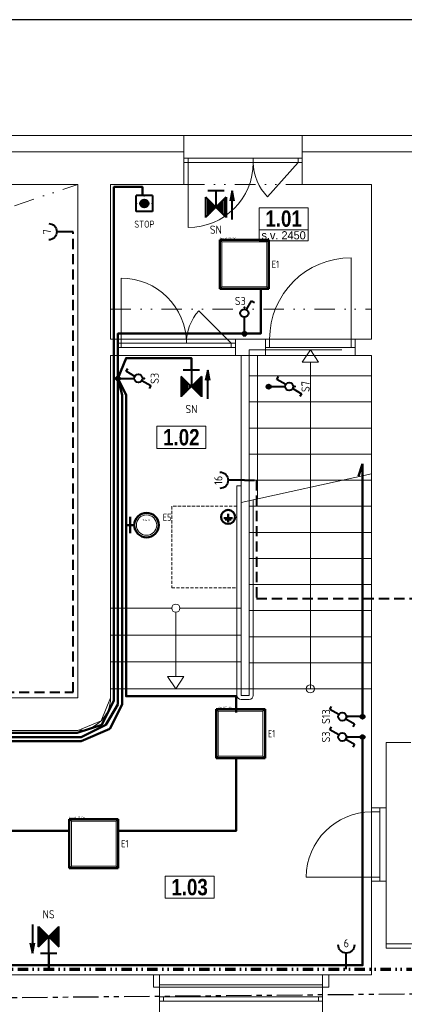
# Model space of a CAD drawing. Header units: millimetres. Extents: x 15895 to 58613, y -11754 to 79916.
# Tile 13 of 21: x 30745 to 35461, y 35971 to 48051. Entities that reach past the tile are written whole.
import ezdxf
from ezdxf.enums import TextEntityAlignment as Align

# ---------------------------------------------------------------- set-up
doc = ezdxf.new("R2010")
doc.units = ezdxf.units.MM
for name, pattern in [('DASHED2', [0.375, 0.25, -0.125]), ('DGN STYLE 4', [1.514702, 0.756878, -0.378439, 0.000946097, -0.378439]), ('DIVIDE', [1.25, 0.5, -0.25, 0, -0.25, 0, -0.25]), ('DĚLICÍ2', [15.875, 6.35, -3.175, 0, -3.175, 0, -3.175]), ('SDRUŽENÁ2', [1.25, 0.625, -0.125, 0.125, -0.125, 0.125, -0.125]), ('ČÁRKOVANÁ', [19.05, 12.7, -6.35])]:
    doc.linetypes.add(name, pattern=pattern)
doc.layers.get('0').update_dxf_attribs({"linetype": 'CONTINUOUS'})
doc.layers.get('DEFPOINTS').update_dxf_attribs({"linetype": 'CONTINUOUS'})
for name, color, linetype, lineweight in [('1-BLESKOZVOD', 1, 'CONTINUOUS', 50), ('1-ENN - SILN. ŽLABY', 165, 'CONTINUOUS', 70), ('1-ENN-SVETLÁ', 4, 'CONTINUOUS', 40), ('1-ENN-ZÁSUVKY', 1, 'CONTINUOUS', 40), ('1-ENNsvietidlá', 7, 'CONTINUOUS', 50), ('2DE_TXTMARK', 41, 'CONTINUOUS', 18), ('CP_DETAL', 33, 'CONTINUOUS', 18), ('EL1', 7, 'CONTINUOUS', 30), ('EL2', 7, 'CONTINUOUS', 40), ('EL3', 4, 'CONTINUOUS', 40), ('ELEKTRO NN', 1, 'CONTINUOUS', 40), ('HLAVNÉ POSPÁJANIE - TRASY', 30, 'DGN STYLE 4', 30), ('tenka', 7, 'CONTINUOUS', 0), ('ZÁSUVKY', 4, 'CONTINUOUS', 35)]:
    doc.layers.add(name, color=color, linetype=linetype, lineweight=lineweight)
doc.layers.add('2DE_TXTLUM', color=7, linetype='CONTINUOUS')
doc.styles.add('1-50_ce_2mm_100', font='GOTHIC.TTF', dxfattribs={"height": 100})
doc.styles.add('CP_ATTR', font='isocp.shx')
doc.styles.get("Standard").update_dxf_attribs({"font": 'isocp.shx'})

# ---------------------------------------------------------------- blocks, each defined once
blk = doc.blocks.new('*T375')
at = {"layer": 'DEFPOINTS', "color": 8, "lineweight": 0}
for p, q in [((0, 0), (600, 0)), ((0, 0), (0, -271)), ((600, 0), (600, -271)), ((0, -271), (600, -271))]:
    blk.add_line(p, q, dxfattribs=at)
at = {"layer": 'tenka', "color": 0, "insert": (300, -135), "char_height": 200, "width": 596, "attachment_point": 5, "style": '1-50_ce_2mm_100'}
blk.add_mtext('{\\fTechnicLite|b1|i0|c2|p2;\\C256;1.01}', dxfattribs=at)
blk = doc.blocks.new('*T376')
at = {"layer": 'DEFPOINTS', "color": 8, "lineweight": 0}
for p, q in [((0, 0), (600, 0)), ((0, 0), (0, -271)), ((600, 0), (600, -271)), ((0, -271), (600, -271))]:
    blk.add_line(p, q, dxfattribs=at)
at = {"layer": 'tenka', "color": 0, "insert": (300, -135), "char_height": 200, "width": 596, "attachment_point": 5, "style": '1-50_ce_2mm_100'}
blk.add_mtext('{\\fTechnicLite|b1|i0|c2|p2;\\C256;1.02}', dxfattribs=at)
blk = doc.blocks.new('*T377')
at = {"layer": 'DEFPOINTS', "color": 8, "lineweight": 0}
for p, q in [((0, 0), (600, 0)), ((0, 0), (0, -271)), ((600, 0), (600, -271)), ((0, -271), (600, -271))]:
    blk.add_line(p, q, dxfattribs=at)
at = {"layer": 'tenka', "color": 0, "insert": (300, -135), "char_height": 200, "width": 596, "attachment_point": 5, "style": '1-50_ce_2mm_100'}
blk.add_mtext('{\\fTechnicLite|b1|i0|c2|p2;\\C256;1.03}', dxfattribs=at)
blk = doc.blocks.new('*T418')
at = {"layer": 'DEFPOINTS', "color": 8, "lineweight": 0}
for p, q in [((0, 0), (0, 137)), ((0, 137), (600, 137)), ((600, 0), (600, 137)), ((0, 0), (600, 0))]:
    blk.add_line(p, q, dxfattribs=at)
at = {"layer": 'tenka', "color": 0, "insert": (300, 69), "char_height": 100, "width": 596, "attachment_point": 5, "style": '1-50_ce_2mm_100'}
blk.add_mtext('s.v. 2450', dxfattribs=at)
blk = doc.blocks.new('LED panel 600x600')
for p, q in [((0, 600), (0, 0)), ((600, 600), (0, 600)), ((600, 0), (600, 600)), ((0, 0), (600, 0))]:
    blk.add_line(p, q)
at = {"layer": 'CP_DETAL'}
for p, q in [((25, 575), (0, 600)), ((25, 575), (25, 25)), ((575, 575), (25, 575)), ((575, 575), (600, 600)), ((575, 575), (575, 25)), ((25, 25), (0, 0)), ((25, 25), (575, 25)), ((575, 25), (600, 0))]:
    blk.add_line(p, q, dxfattribs=at)
at = {"linetype": 'ByBlock', "style": 'CP_ATTR', "flags": 9}
for tag in ['TEXT_10', 'TEXT_09', 'TEXT_08', 'TEXT_07', 'TEXT_06', 'TEXT_05', 'TEXT_04', 'TEXT_03', 'TEXT_02', 'TEXT_01', 'SHAPE', 'LAMPTYPE', 'COLOR_LIGHT', 'IP', 'COLOR_TEMP', 'LIGHT_EFFICACY', 'FLUX', 'OTHER', 'WEIGHT', 'VOLTAGE', 'POWER', 'CHARACTER', 'ORDER-NO', 'PRODUCT-TYPE', 'ARTICLE', 'PRODUCER', 'NRLAMPS', 'GROUP', 'NAME']:
    blk.add_attdef(tag, text='', height=0.000000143, dxfattribs=at).set_placement((300, 300), align=Align.MIDDLE_LEFT)
at = {"layer": '2DE_TXTLUM', "style": 'CP_ATTR', "width": 0.8, "flags": 8}
blk.add_attdef('NUMBER', text='', height=90, dxfattribs=at).set_placement((636, 300), align=Align.MIDDLE_LEFT)
at = {"layer": '2DE_TXTMARK', "linetype": 'ByBlock', "style": 'CP_ATTR', "width": 0.8, "flags": 8}
blk.add_attdef('MARK1', text='', height=20, dxfattribs=at).set_placement((0, 620), align=Align.MIDDLE_LEFT)
blk = doc.blocks.new('cpel_2590b_fhmd44h')
blk.add_arc((0, -2.5), 2.5, 0, 180)
at = {"linetype": 'ByBlock', "style": 'CP_ATTR', "flags": 9}
for tag in ['NAME', 'GROUP', 'NUMBER', 'PRODUCER', 'ARTICLE', 'PRODUCT-TYPE', 'ORDER-NO', 'CHARACTER', 'POWER', 'VOLTAGE', 'WEIGHT', 'OTHER']:
    blk.add_attdef(tag, text='', height=0.000625, dxfattribs=at).set_placement((-2.5, -2.5), align=Align.MIDDLE_LEFT)
blk = doc.blocks.new('CPEL_socket_02x_fhmd44h')
blk.add_line((0, 0), (0, -0.4))
at = {"xscale": 0.08, "yscale": 0.08, "zscale": 0.08}
blk.add_blockref('cpel_2590b_fhmd44h', (0, -0.4), dxfattribs=at)
at = {"linetype": 'ByBlock', "style": 'CP_ATTR', "flags": 9}
for tag, p in [('ORDER-NO', (-0.176, -0.301)), ('CHARACTER', (-0.176, -0.3)), ('NAME', (-0.176, -0.3)), ('GROUP', (-0.175, -0.301)), ('NUMBER', (-0.176, -0.301)), ('PRODUCER', (-0.175, -0.3)), ('ARTICLE', (-0.175, -0.3)), ('PRODUCT-TYPE', (-0.176, -0.301)), ('POWER', (-0.175, -0.301)), ('VOLTAGE', (-0.175, -0.301)), ('WEIGHT', (-0.175, -0.3)), ('OTHER', (-0.175, -0.3)), ('FUNCTION', (-0.175, -0.301)), ('LINK', (-0.176, -0.301))]:
    blk.add_attdef(tag, text='', height=0.000625, dxfattribs=at).set_placement(p, align=Align.MIDDLE_LEFT)
at = {"style": 'CP_ATTR', "flags": 12}
for tag, p in [('m', (0.34, -0.3)), ('n', (0, -0.64))]:
    blk.add_attdef(tag, text='', height=0.2, dxfattribs=at).set_placement(p, align=Align.MIDDLE_CENTER)
blk = doc.blocks.new('ELJV8')
at = {"layer": 'EL2'}
for p, q in [((-1, 0), (1, 0)), ((-0.912758, 0.4085), (0.912758, 0.4085)), ((-0.588496, 0.8085), (0.588496, 0.8085)), ((-0.920178, -0.3915), (0.920178, -0.3915)), ((-0.613458, -0.7915), (0.611169, -0.7915))]:
    blk.add_line(p, q, dxfattribs=at)
at = {"layer": 'EL2', "linetype": 'Continuous'}
blk.add_circle((0, 0), 1, dxfattribs=at)
at = {"layer": 'EL1', "linetype": 'Continuous', "flags": 1}
blk.add_attdef('KRABICE', (-0.013458, 0.0085), '', height=2, dxfattribs=at)
at = {"layer": 'EL1', "flags": 8}
blk.add_attdef('DRUH', (1.686542, -0.7915), '', height=1.7, dxfattribs=at)
blk = doc.blocks.new('spínač 6')
at = {"linetype": 'Continuous'}
blk.add_point((0, 2.4), dxfattribs=at)
blk.add_point((0, 2.4), dxfattribs=at)
blk.add_point((0, 2.4), dxfattribs=at)
at = {"layer": 'EL2', "linetype": 'Continuous'}
for p, q in [((0.5, 1.87), (1.75, 4.03)), ((1.75, 4.03), (2.47, 3.61)), ((-0.5, 0.13), (-1.75, -2.03)), ((-1.75, -2.03), (-2.47, -1.61))]:
    blk.add_line(p, q, dxfattribs=at)
blk.add_circle((0, 1), 1, dxfattribs=at)
at = {"layer": 'EL1', "linetype": 'Continuous', "flags": 8}
blk.add_attdef('POPIS', text='', height=2, dxfattribs=at).set_placement((0, 7), align=Align.MIDDLE)
at = {"layer": 'EL1', "linetype": 'Continuous', "flags": 1}
blk.add_attdef('ZARIZENI', (0, 1.2), '', height=2, dxfattribs=at)
at = {"layer": 'EL1', "flags": 8}
blk.add_attdef('DRUH', (2, 0.5), '', height=1.7, dxfattribs=at)
blk = doc.blocks.new('spínač 1')
at = {"linetype": 'Continuous'}
blk.add_point((0, 2.4), dxfattribs=at)
at = {"layer": 'EL2', "linetype": 'Continuous'}
for p, q in [((0.5, 1.87), (1.75, 4.03)), ((1.75, 4.03), (2.47, 3.61))]:
    blk.add_line(p, q, dxfattribs=at)
blk.add_circle((0, 1), 1, dxfattribs=at)
at = {"layer": 'EL1', "linetype": 'Continuous', "flags": 8}
blk.add_attdef('POPIS', text='', height=2, dxfattribs=at).set_placement((0, 7), align=Align.MIDDLE)
at = {"layer": 'EL1', "linetype": 'Continuous', "flags": 1}
blk.add_attdef('ZARIZENI', (0, 1.2), '', height=2, dxfattribs=at)
at = {"layer": 'EL1', "flags": 8}
blk.add_attdef('DRUH', (2, 0.5), '', height=1.7, dxfattribs=at)
blk = doc.blocks.new('Pluto 20')
blk.add_circle((0, 0), 150)
at = {"layer": 'CP_DETAL'}
blk.add_circle((0, 0), 125, dxfattribs=at)
at = {"linetype": 'ByBlock', "style": 'CP_ATTR', "flags": 9}
for tag in ['TEXT_10', 'TEXT_09', 'TEXT_08', 'TEXT_07', 'TEXT_06', 'TEXT_05', 'TEXT_04', 'TEXT_03', 'TEXT_02', 'TEXT_01', 'SHAPE', 'LAMPTYPE', 'COLOR_LIGHT', 'IP', 'COLOR_TEMP', 'LIGHT_EFFICACY', 'FLUX', 'OTHER', 'WEIGHT', 'VOLTAGE', 'POWER', 'CHARACTER', 'ORDER-NO', 'PRODUCT-TYPE', 'ARTICLE', 'PRODUCER', 'NRLAMPS', 'GROUP', 'NAME']:
    blk.add_attdef(tag, text='', height=0.000000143, dxfattribs=at).set_placement((-4, -4), align=Align.MIDDLE_LEFT)
at = {"layer": '2DE_TXTLUM', "style": 'CP_ATTR', "width": 0.8, "flags": 8}
blk.add_attdef('NUMBER', text='', height=90, dxfattribs=at).set_placement((200, 95), align=Align.MIDDLE_LEFT)
at = {"layer": '2DE_TXTMARK', "linetype": 'ByBlock', "style": 'CP_ATTR', "width": 0.8, "flags": 8}
blk.add_attdef('MARK1', text='', height=20, dxfattribs=at).set_placement((-50, 60), align=Align.MIDDLE_LEFT)
blk = doc.blocks.new('NS nastenné')
at = {"layer": 'EL2', "linetype": 'Continuous'}
for p, q in [((-4, 7), (-4, 0)), ((-4.5, 2.499999), (-4, 0)), ((-4, 0), (-3.499999, 2.5))]:
    blk.add_line(p, q, dxfattribs=at)
at = {"layer": 'EL3', "linetype": 'Continuous'}
for p, q in [((-2.5, 1.5), (-2.5, 6.5)), ((-2.474874, 1.525126), (2.474874, 6.474874)), ((-2.474874, 6.474874), (2.474874, 1.525126)), ((-2, 2), (-2, 6)), ((-1.5, 2.5), (-1.5, 5.5)), ((-1, 3), (-1, 5)), ((1, 3), (1, 5)), ((1.5, 2.5), (1.5, 5.5)), ((2, 2), (2, 6)), ((2.5, 1.5), (2.5, 6.5)), ((-0.5, 3.5), (-0.5, 4.5)), ((0, 0), (0, 4)), ((0.5, 3.5), (0.5, 4.5)), ((-2, 0), (2, 0))]:
    blk.add_line(p, q, dxfattribs=at)
at = {"layer": 'EL1', "flags": 8}
blk.add_attdef('POPIS', text='', height=2, dxfattribs=at).set_placement((0, 9.5), align=Align.MIDDLE)
at = {"layer": 'EL1', "linetype": 'Continuous', "flags": 1}
blk.add_attdef('SVITIDLO', (0, 4), '', height=2, dxfattribs=at)
blk = doc.blocks.new('ELJS1')
at = {"layer": 'EL2', "linetype": 'Continuous'}
for p, q in [((-2.000003, 0), (-2.000003, 4.000007)), ((2.000003, 4.000007), (-2.000003, 4.000007)), ((2.000003, 4.000007), (2.000003, 0)), ((2.000003, 0), (-2.000003, 0))]:
    blk.add_line(p, q, dxfattribs=at)
at = {"layer": 'EL2'}
for p, q in [((-0.866024, 2.5), (0.866024, 2.5)), ((-0.999997, 2), (0.999997, 2)), ((-0.86602, 1.5), (0.86602, 1.5))]:
    blk.add_line(p, q, dxfattribs=at)
at = {"layer": 'EL2', "linetype": 'Continuous'}
blk.add_circle((0, 2.000003), 0.999997, dxfattribs=at)
for p in [(0, 4.000007), (-2.000003, 2.000003), (2.000003, 2.000003)]:
    blk.add_point(p, dxfattribs=at)
at = {"layer": 'EL1', "linetype": 'Continuous', "flags": 8}
blk.add_attdef('POPIS', text='', height=2, dxfattribs=at).set_placement((0, 8), align=Align.MIDDLE)
at = {"layer": 'EL1', "linetype": 'Continuous', "flags": 1}
blk.add_attdef('ZARIZENI', (0, 1.2), '', height=2, dxfattribs=at)
at = {"layer": 'EL1', "flags": 8}
blk.add_attdef('DRUH', (3, 1.5), '', height=1.7, dxfattribs=at)
blk = doc.blocks.new('ekvipotencial')
for p, q in [((2, -26), (2, 74)), ((-105, -26), (109, -26)), ((-71, -64), (79, -64)), ((-22, -102), (29, -102))]:
    blk.add_line(p, q)
blk.add_circle((0, 0), 172)

msp = doc.modelspace()

# ---------------------------------------------------------------- linework, layer by layer
msp.add_lwpolyline([(47426, 48051), (15926, 48051), (15926, 18351), (47426, 18351)], close=True)
at = {"layer": '1-ENN - SILN. ŽLABY', "linetype": 'DĚLICÍ2', "ltscale": 20}
msp.add_lwpolyline([(29450, 36300), (29450, 36400), (35650, 36400), (35650, 40950), (40800, 40950)], dxfattribs=at)
at = {"layer": '1-ENN-SVETLÁ'}
for p, q in [((33500, 44200), (33500, 44400)), ((31950, 43650), (32150, 43650)), ((33800, 43550), (34000, 43550)), ((34950, 39500), (34750, 39500)), ((34950, 39250), (34750, 39250))]:
    msp.add_line(p, q, dxfattribs=at)
at = {"layer": '1-ENN-SVETLÁ', "linetype": 'Continuous', "lineweight": 50}
for points in [[(32250, 45900), (32250, 46000), (31900, 46000), (31900, 39700), (31750, 39400), (31450, 39300), (26700, 39300)], [(33700, 44750), (33700, 44200), (31950, 44200), (31950, 39650), (31800, 39400), (31500, 39250), (26750, 39250), (26700, 39250)], [(32850, 43750), (32850, 43900), (32050, 43900), (31950, 43650)], [(31950, 43650), (32000, 43450), (32000, 39650), (31850, 39350), (31500, 39200), (26750, 39200), (26750, 36600)], [(31950, 43650), (32050, 43450), (32050, 39750), (33400, 39750), (33400, 39550)], [(34950, 42600), (34900, 42450)], [(34950, 39500), (34950, 42600)], [(32100, 41950), (32100, 41750)], [(32150, 41850), (32050, 41850)], [(34950, 39250), (34950, 36450), (26750, 36450), (26750, 36600)], [(31950, 38100), (33400, 38100), (33400, 39000)], [(28950, 38100), (31350, 38100)], [(31100, 36600), (31100, 36400)]]:
    msp.add_lwpolyline(points, dxfattribs=at)
at = {"layer": '1-ENN-ZÁSUVKY', "linetype": 'DASHED2', "ltscale": 500}
for points in [[(21550, 45150), (21550, 39800), (31400, 39800), (31400, 45450)], [(33500, 42400), (33650, 42400), (33650, 40950), (35650, 40950)]]:
    msp.add_lwpolyline(points, dxfattribs=at)
at = {"layer": 'HLAVNÉ POSPÁJANIE - TRASY', "linetype": 'SDRUŽENÁ2', "ltscale": 500}
msp.add_lwpolyline([(24450, 36200), (24450, 36050), (30050, 36050), (30050, 36250), (30150, 36050), (35600, 36100), (35600, 41000), (36000, 41000), (36000, 41350)], dxfattribs=at)
at = {"layer": 'tenka'}
for p, q in [((29509, 46631), (32759, 46631)), ((32759, 46631), (32759, 46031)), ((34209, 46631), (36839, 46631)), ((34209, 46631), (34209, 46031)), ((34209, 46351), (32759, 46351)), ((34209, 46301), (32759, 46301)), ((32809, 46351), (32809, 45501)), ((33609, 46301), (33609, 46351)), ((34159, 46301), (33785, 45876)), ((34159, 46351), (34159, 46301)), ((29509, 46031), (31459, 46031)), ((31459, 46031), (31459, 39731)), ((31859, 46031), (32759, 46031)), ((31859, 46031), (31859, 44131)), ((34209, 46031), (35059, 46031)), ((35059, 46031), (35059, 44131)), ((34809, 45131), (34809, 44031)), ((31989, 44031), (31989, 44881)), ((33339, 44081), (32941, 44479)), ((31859, 44131), (31939, 44131)), ((31939, 44131), (31939, 43931)), ((33389, 44131), (33759, 44131)), ((33389, 44131), (33389, 43931)), ((33759, 44131), (33759, 43931)), ((33759, 44131), (34859, 44131)), ((33809, 44131), (33809, 44031)), ((34859, 44131), (35059, 44131)), ((34859, 44131), (34859, 43931)), ((31939, 44081), (33389, 44081)), ((31939, 44031), (33389, 44031)), ((33339, 44081), (33339, 44031)), ((33759, 44031), (34859, 44031)), ((31859, 43931), (31939, 43931)), ((31859, 43931), (31859, 39731)), ((33389, 43931), (33459, 43931)), ((33459, 42129), (33459, 43931)), ((33659, 43931), (33759, 43931)), ((33659, 42173), (33659, 43931)), ((34859, 43931), (35059, 43931)), ((35059, 43931), (35059, 38381)), ((33459, 42129), (35059, 42481)), ((34309, 39841), (34309, 42316)), ((34696, 42401), (35059, 42401)), ((33559, 42081), (35059, 42081)), ((33559, 41761), (35059, 41761)), ((33559, 41441), (35059, 41441)), ((33559, 41121), (35059, 41121)), ((32659, 40781), (32659, 39991)), ((33559, 40801), (35059, 40801)), ((33559, 40481), (35059, 40481)), ((33559, 40161), (35059, 40161)), ((32559, 39991), (32759, 39991)), ((32659, 39991), (32659, 39991)), ((33559, 39841), (35059, 39841)), ((30009, 39731), (31459, 39731)), ((30274, 39331), (31459, 39331)), ((35239, 39181), (35539, 39181)), ((35239, 39181), (35239, 38381)), ((35059, 38381), (35239, 38381)), ((35059, 38381), (35059, 37481)), ((35059, 38331), (35159, 38331)), ((35159, 38381), (35159, 37481)), ((34259, 37531), (35159, 37531)), ((35059, 37481), (35239, 37481)), ((35059, 37481), (35059, 36331)), ((35239, 37481), (35239, 36661)), ((35239, 36661), (35539, 36661)), ((27759, 36331), (32459, 36331)), ((32459, 36331), (32459, 35731)), ((34459, 36331), (35059, 36331)), ((34459, 36331), (34459, 35731)), ((34459, 36211), (32459, 36211)), ((32459, 36061), (34459, 36061)), ((32459, 36011), (34459, 36011)), ((32509, 36011), (32509, 36061)), ((34409, 36011), (34409, 36061))]:
    msp.add_line(p, q, dxfattribs=at)
at = {"layer": 'tenka', "ltscale": 300}
for p, q in [((34209, 46631), (32759, 46631)), ((31939, 44131), (33389, 44131)), ((34696, 44001), (33559, 44001)), ((33559, 42151), (33559, 44001)), ((34309, 44001), (34209, 43851)), ((34309, 44001), (34409, 43851)), ((31939, 43931), (33389, 43931)), ((33759, 43931), (34859, 43931)), ((34209, 43851), (34409, 43851)), ((34309, 42316), (34309, 43851)), ((35059, 43681), (33561, 43681)), ((35059, 43361), (33561, 43361)), ((35059, 43041), (33561, 43041)), ((35059, 42721), (33561, 42721)), ((34696, 42401), (33561, 42401)), ((35239, 37481), (35239, 38381)), ((34459, 36331), (32459, 36331))]:
    msp.add_line(p, q, dxfattribs=at)
at = {"layer": 'tenka', "linetype": 'Continuous'}
for p, q in [((29509, 46431), (32759, 46431)), ((34209, 46431), (36839, 46431)), ((33409, 42331), (33459, 42331)), ((33409, 42331), (33409, 39761)), ((33609, 42162), (33609, 39761)), ((33459, 42129), (33459, 39761)), ((33559, 42151), (33559, 39761)), ((31859, 40831), (32609, 40831)), ((32709, 40831), (33459, 40831)), ((31859, 40501), (33459, 40501)), ((31859, 40171), (33459, 40171)), ((32659, 39841), (32559, 39991)), ((32659, 39841), (32759, 39991)), ((31859, 39841), (33459, 39841)), ((33459, 39761), (33559, 39761)), ((33459, 39711), (33559, 39711)), ((35239, 36711), (35589, 36711))]:
    msp.add_line(p, q, dxfattribs=at)
at = {"layer": 'tenka', "linetype": 'DIVIDE', "ltscale": 500}
for p, q in [((24162, 43577), (31459, 46031)), ((32759, 46031), (34209, 46031)), ((31859, 44501), (35059, 44501))]:
    msp.add_line(p, q, dxfattribs=at)
at = {"layer": 'tenka', "ltscale": 3}
for p, q in [((32384, 36331), (32384, 36181)), ((34534, 36331), (34534, 36181)), ((34534, 36181), (32384, 36181))]:
    msp.add_line(p, q, dxfattribs=at)
at = {"layer": 'tenka'}
msp.add_lwpolyline([(31859, 43931), (35059, 43931), (35059, 39841), (31859, 39841)], close=True, dxfattribs=at)
at = {"layer": 'tenka', "linetype": 'ČÁRKOVANÁ', "ltscale": 3}
msp.add_lwpolyline([(32609, 42081), (32609, 41081), (33409, 41081), (33409, 42081)], close=True, dxfattribs=at)
at = {"layer": 'tenka'}
msp.add_lwpolyline([(26629, 36331), (26629, 39331), (28744, 39331), (28909, 39431), (28909, 39631), (30109, 39631), (30109, 39431), (30274, 39331), (31459, 39331), (31742, 39448), (31859, 39731), (31859, 39841), (35059, 39841), (35059, 36331), (28059, 36331)], dxfattribs=at)
for centre in [(32659, 40831), (34309, 39841)]:
    msp.add_circle(centre, 50, dxfattribs=at)
for centre, radius, start, end in [((32809, 46301), 800, 270, 0), ((34209, 46301), 600, 180, 225), ((34809, 44131), 1000, 90, 180), ((31989, 44081), 800, 0, 90), ((33389, 44081), 600, 138.3781, 180), ((33459, 39761), 50, 180, 270), ((33559, 39761), 50, 270, 0), ((31459, 39731), 400, 270, 0), ((35059, 37531), 800, 90, 180)]:
    msp.add_arc(centre, radius, start, end, dxfattribs=at)

# ---------------------------------------------------------------- block references
for name, p in [('*T375', (33681, 45744)), ('*T418', (33681, 45336)), ('*T376', (32427, 43062)), ('*T377', (32528, 37542))]:
    msp.add_blockref(name, p)
at = {"layer": '1-BLESKOZVOD', "color": 3, "xscale": 0.5, "yscale": 0.5, "zscale": 0.5}
msp.add_blockref('ekvipotencial', (33300, 41950), dxfattribs=at)
at = {"layer": '1-ENN-SVETLÁ', "xscale": 50, "yscale": 50, "zscale": 50}
for p, rotation in [((33150, 45950), 179.9999999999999), ((32850, 43750), 179.9999999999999), ((31100, 36600), 359.9999999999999)]:
    msp.add_blockref('NS nastenné', p, dxfattribs=dict(at, rotation=rotation)).add_auto_attribs({'POPIS': 'NS'})
at = {"layer": '1-ENN-SVETLÁ'}
ref = msp.add_blockref('spínač 6', (32150, 43650), dxfattribs=dict(at, xscale=50, yscale=50, zscale=50, rotation=270))
ref.add_attrib('POPIS', 'S3', dxfattribs={"layer": 'EL1', "linetype": 'Continuous', "height": 100, "rotation": 90, "flags": 8}).set_placement((32400, 43650), align=Align.MIDDLE)
ref = msp.add_blockref('spínač 6', (34000, 43550), dxfattribs=dict(at, xscale=50, yscale=50, zscale=50, rotation=270))
ref.add_attrib('POPIS', 'S7', dxfattribs={"layer": 'EL1', "linetype": 'Continuous', "height": 100, "rotation": 90, "flags": 8}).set_placement((34250, 43550), align=Align.MIDDLE)
ref = msp.add_blockref('spínač 6', (34650, 39500), dxfattribs=dict(at, xscale=50, yscale=50, zscale=50, rotation=270))
ref.add_attrib('POPIS', 'S13', dxfattribs={"layer": 'EL1', "linetype": 'Continuous', "height": 100, "rotation": 90, "flags": 8}).set_placement((34500, 39500), align=Align.MIDDLE)
ref = msp.add_blockref('spínač 6', (34650, 39250), dxfattribs=dict(at, xscale=50, yscale=50, zscale=50, rotation=270))
ref.add_attrib('POPIS', 'S3', dxfattribs={"layer": 'EL1', "linetype": 'Continuous', "height": 100, "rotation": 90, "flags": 8}).set_placement((34500, 39250), align=Align.MIDDLE)
at = {"layer": '1-ENN-ZÁSUVKY'}
ref = msp.add_blockref('CPEL_socket_02x_fhmd44h', (31400, 45450), dxfattribs=dict(at, xscale=-499.9999999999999, yscale=499.9999999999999, zscale=500, rotation=269.9999999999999))
ref.add_attrib('n', '7', dxfattribs={"layer": '0', "height": 100, "rotation": 90, "style": 'CP_ATTR', "flags": 12}).set_placement((31080, 45450), align=Align.MIDDLE_CENTER)
ref = msp.add_blockref('CPEL_socket_02x_fhmd44h', (33500, 42400), dxfattribs=dict(at, xscale=-499.9999999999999, yscale=499.9999999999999, zscale=500, rotation=269.9999999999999))
ref.add_attrib('n', '16', dxfattribs={"layer": '0', "height": 100, "rotation": 90, "style": 'CP_ATTR', "flags": 12}).set_placement((33180, 42400), align=Align.MIDDLE_CENTER)
ref = msp.add_blockref('CPEL_socket_02x_fhmd44h', (34750, 36400), dxfattribs=dict(at, xscale=-499.9999999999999, yscale=499.9999999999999, zscale=500, rotation=180))
ref.add_attrib('n', '6', dxfattribs={"layer": '0', "height": 100, "style": 'CP_ATTR', "flags": 12}).set_placement((34750, 36720), align=Align.MIDDLE_CENTER)
at = {"layer": '1-ENNsvietidlá', "linetype": 'Continuous'}
for name, p, values in [('LED panel 600x600', (33200, 44750), {'MARK1': 'Luminel LED 40W', 'NUMBER': 'E1'}), ('Pluto 20', (32300, 41850), {'MARK1': 'Pluto 20', 'NUMBER': 'E5'}), ('LED panel 600x600', (33153, 38992), {'MARK1': 'Luminel LED 40W', 'NUMBER': 'E1'}), ('LED panel 600x600', (31353, 37642), {'MARK1': 'Luminel LED 40W', 'NUMBER': 'E1'})]:
    msp.add_blockref(name, p, dxfattribs=at).add_auto_attribs(values)
at = {"layer": 'EL1'}
ref = msp.add_blockref('ELJS1', (32273, 45696), dxfattribs=dict(at, xscale=50, yscale=50, zscale=50))
ref.add_attrib('DRUH', 'STOP', (32150, 45500), dxfattribs={"height": 85, "flags": 8})
at = {"layer": 'ELEKTRO NN'}
ref = msp.add_blockref('spínač 1', (33500, 44400), dxfattribs=dict(at, xscale=50, yscale=50, zscale=50, rotation=359.9999999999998))
ref.add_attrib('POPIS', 'S3', dxfattribs={"layer": 'EL1', "linetype": 'Continuous', "height": 100, "flags": 8}).set_placement((33450, 44600), align=Align.MIDDLE)
at = {"layer": 'ZÁSUVKY', "ltscale": 2, "xscale": 25, "yscale": 25, "zscale": 25}
for p, rotation in [((33501, 44198), 360), ((31948, 43649), 269.9999999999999), ((33798, 43549), 269.9999999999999), ((34948, 39499), 269.9999999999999), ((34948, 39249), 269.9999999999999)]:
    msp.add_blockref('ELJV8', p, dxfattribs=dict(at, rotation=rotation))

doc.saveas('drawing.dxf')
